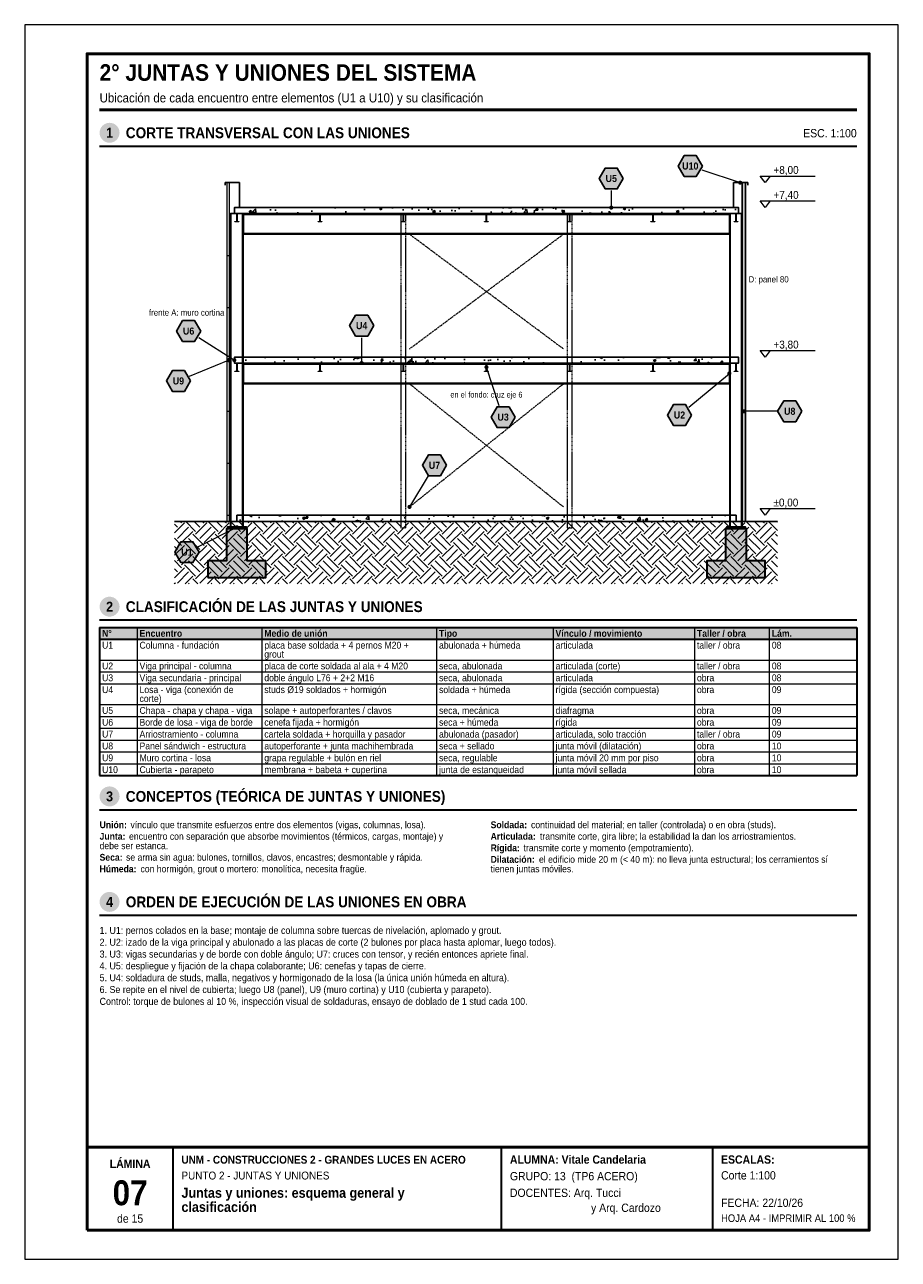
# Model space of a CAD drawing. Header units: millimetres. Extents: x 0 to 210, y 0 to 297.
import ezdxf
from ezdxf.enums import TextEntityAlignment as Align

# ---------------------------------------------------------------- set-up
doc = ezdxf.new("R2010")
doc.units = ezdxf.units.MM
doc.header["$LTSCALE"] = 0.35
doc.linetypes.add('DASHED2', pattern=[0.762, 0.635, -0.127])
for name, color, linetype in [('0-MARCO', 7, 'Continuous'), ('1-OCULTO', 8, 'DASHED2'), ('1-SECCION', 7, 'Continuous'), ('1-VISTA', 7, 'Continuous'), ('2-RAYADO', 8, 'Continuous'), ('3-COTAS', 7, 'Continuous'), ('3-REFS', 7, 'Continuous'), ('3-TABLAS', 7, 'Continuous'), ('3-TEXTOS', 7, 'Continuous'), ('3-TITULOS', 7, 'Continuous')]:
    doc.layers.add(name, color=color, linetype=linetype)
doc.styles.add('ARIAL', font='arial.ttf')
doc.styles.add('ARIAL-NEGRITA', font='arialbd.ttf')

msp = doc.modelspace()

# ---------------------------------------------------------------- hatches: boundary and pattern name
at = {"layer": '2-RAYADO', "true_color": 0xd7d7d7}
h = msp.add_hatch(color=254, dxfattribs=at)
h.dxf.hatch_style = 1
h.paths.add_polyline_path([(172.5, 177.5), (173.3, 177.5), (173.3, 259), (172.5, 259)])
at = {"layer": '2-RAYADO'}
h = msp.add_hatch(dxfattribs=at)
h.set_pattern_fill('AR-CONC', color=8, scale=0.035)
h.paths.add_polyline_path([(50.4, 251.6), (171.6, 251.6), (171.6, 253), (50.4, 253)])
at = {"layer": '2-RAYADO', "true_color": 0x3c3c3c}
h = msp.add_hatch(color=250, dxfattribs=at)
h.dxf.hatch_style = 1
h.paths.add_polyline_path([(51.45, 251.6), (51.45, 251.52), (51.04, 251.46), (51.04, 249.74), (51.45, 249.68), (51.45, 249.6), (50.55, 249.6), (50.55, 249.68), (50.96, 249.74), (50.96, 251.46), (50.55, 251.52), (50.55, 251.6)])
h = msp.add_hatch(color=250, dxfattribs=at)
h.dxf.hatch_style = 1
h.paths.add_polyline_path([(71.45, 251.6), (71.45, 251.52), (71.04, 251.46), (71.04, 249.74), (71.45, 249.68), (71.45, 249.6), (70.55, 249.6), (70.55, 249.68), (70.96, 249.74), (70.96, 251.46), (70.55, 251.52), (70.55, 251.6)])
h = msp.add_hatch(color=250, dxfattribs=at)
h.dxf.hatch_style = 1
h.paths.add_polyline_path([(91.45, 251.6), (91.45, 251.52), (91.04, 251.46), (91.04, 249.74), (91.45, 249.68), (91.45, 249.6), (90.55, 249.6), (90.55, 249.68), (90.96, 249.74), (90.96, 251.46), (90.55, 251.52), (90.55, 251.6)])
h = msp.add_hatch(color=250, dxfattribs=at)
h.dxf.hatch_style = 1
h.paths.add_polyline_path([(111.45, 251.6), (111.45, 251.52), (111.04, 251.46), (111.04, 249.74), (111.45, 249.68), (111.45, 249.6), (110.55, 249.6), (110.55, 249.68), (110.96, 249.74), (110.96, 251.46), (110.55, 251.52), (110.55, 251.6)])
h = msp.add_hatch(color=250, dxfattribs=at)
h.dxf.hatch_style = 1
h.paths.add_polyline_path([(131.45, 251.6), (131.45, 251.52), (131.04, 251.46), (131.04, 249.74), (131.45, 249.68), (131.45, 249.6), (130.55, 249.6), (130.55, 249.68), (130.96, 249.74), (130.96, 251.46), (130.55, 251.52), (130.55, 251.6)])
h = msp.add_hatch(color=250, dxfattribs=at)
h.dxf.hatch_style = 1
h.paths.add_polyline_path([(151.45, 251.6), (151.45, 251.52), (151.04, 251.46), (151.04, 249.74), (151.45, 249.68), (151.45, 249.6), (150.55, 249.6), (150.55, 249.68), (150.96, 249.74), (150.96, 251.46), (150.55, 251.52), (150.55, 251.6)])
h = msp.add_hatch(color=250, dxfattribs=at)
h.dxf.hatch_style = 1
h.paths.add_polyline_path([(171.45, 251.6), (171.45, 251.52), (171.04, 251.46), (171.04, 249.74), (171.45, 249.68), (171.45, 249.6), (170.55, 249.6), (170.55, 249.68), (170.96, 249.74), (170.96, 251.46), (170.55, 251.52), (170.55, 251.6)])
at = {"layer": '2-RAYADO'}
h = msp.add_hatch(dxfattribs=at)
h.set_pattern_fill('AR-CONC', color=8, scale=0.035)
h.paths.add_polyline_path([(50.4, 215.6), (171.6, 215.6), (171.6, 217), (50.4, 217)])
at = {"layer": '2-RAYADO', "true_color": 0x3c3c3c}
h = msp.add_hatch(color=250, dxfattribs=at)
h.dxf.hatch_style = 1
h.paths.add_polyline_path([(51.45, 215.6), (51.45, 215.52), (51.04, 215.46), (51.04, 213.74), (51.45, 213.68), (51.45, 213.6), (50.55, 213.6), (50.55, 213.68), (50.96, 213.74), (50.96, 215.46), (50.55, 215.52), (50.55, 215.6)])
h = msp.add_hatch(color=250, dxfattribs=at)
h.dxf.hatch_style = 1
h.paths.add_polyline_path([(71.45, 215.6), (71.45, 215.52), (71.04, 215.46), (71.04, 213.74), (71.45, 213.68), (71.45, 213.6), (70.55, 213.6), (70.55, 213.68), (70.96, 213.74), (70.96, 215.46), (70.55, 215.52), (70.55, 215.6)])
h = msp.add_hatch(color=250, dxfattribs=at)
h.dxf.hatch_style = 1
h.paths.add_polyline_path([(91.45, 215.6), (91.45, 215.52), (91.04, 215.46), (91.04, 213.74), (91.45, 213.68), (91.45, 213.6), (90.55, 213.6), (90.55, 213.68), (90.96, 213.74), (90.96, 215.46), (90.55, 215.52), (90.55, 215.6)])
h = msp.add_hatch(color=250, dxfattribs=at)
h.dxf.hatch_style = 1
h.paths.add_polyline_path([(111.45, 215.6), (111.45, 215.52), (111.04, 215.46), (111.04, 213.74), (111.45, 213.68), (111.45, 213.6), (110.55, 213.6), (110.55, 213.68), (110.96, 213.74), (110.96, 215.46), (110.55, 215.52), (110.55, 215.6)])
h = msp.add_hatch(color=250, dxfattribs=at)
h.dxf.hatch_style = 1
h.paths.add_polyline_path([(131.45, 215.6), (131.45, 215.52), (131.04, 215.46), (131.04, 213.74), (131.45, 213.68), (131.45, 213.6), (130.55, 213.6), (130.55, 213.68), (130.96, 213.74), (130.96, 215.46), (130.55, 215.52), (130.55, 215.6)])
h = msp.add_hatch(color=250, dxfattribs=at)
h.dxf.hatch_style = 1
h.paths.add_polyline_path([(151.45, 215.6), (151.45, 215.52), (151.04, 215.46), (151.04, 213.74), (151.45, 213.68), (151.45, 213.6), (150.55, 213.6), (150.55, 213.68), (150.96, 213.74), (150.96, 215.46), (150.55, 215.52), (150.55, 215.6)])
h = msp.add_hatch(color=250, dxfattribs=at)
h.dxf.hatch_style = 1
h.paths.add_polyline_path([(171.45, 215.6), (171.45, 215.52), (171.04, 215.46), (171.04, 213.74), (171.45, 213.68), (171.45, 213.6), (170.55, 213.6), (170.55, 213.68), (170.96, 213.74), (170.96, 215.46), (170.55, 215.52), (170.55, 215.6)])
at = {"layer": '2-RAYADO'}
h = msp.add_hatch(dxfattribs=at)
h.set_pattern_fill('AR-CONC', color=8, scale=0.035)
h.paths.add_polyline_path([(51, 177.5), (171, 177.5), (171, 179), (51, 179)])
h = msp.add_hatch(dxfattribs=at)
h.set_pattern_fill('EARTH', color=8, scale=0.6, angle=45)
h.paths.add_polyline_path([(36, 177.5), (181, 177.5), (181, 162.5), (36, 162.5)])
at = {"layer": '2-RAYADO', "true_color": 0xd7d7d7}
h = msp.add_hatch(color=254, dxfattribs=at)
h.dxf.hatch_style = 1
h.paths.add_polyline_path([(44, 164), (58, 164), (58, 168), (53.5, 168), (53.5, 175.7), (48.5, 175.7), (48.5, 168), (44, 168)])
h = msp.add_hatch(color=254, dxfattribs=at)
h.dxf.hatch_style = 1
h.paths.add_polyline_path([(164, 164), (178, 164), (178, 168), (173.5, 168), (173.5, 175.7), (168.5, 175.7), (168.5, 168), (164, 168)])
at = {"layer": '3-REFS', "true_color": 0x282828}
h = msp.add_hatch(color=250, dxfattribs=at)
h.dxf.hatch_style = 1
h.paths.add_polyline_path([(162.9, 263), (161.45, 265.51), (158.55, 265.51), (157.1, 263), (158.55, 260.49), (161.45, 260.49)])
h = msp.add_hatch(color=250, dxfattribs=at)
h.dxf.hatch_style = 1
h.paths.add_polyline_path([(143.9, 260), (142.45, 262.51), (139.55, 262.51), (138.1, 260), (139.55, 257.49), (142.45, 257.49)])
at = {"layer": '3-REFS'}
h = msp.add_hatch(color=7, dxfattribs=at)
h.dxf.hatch_style = 1
edge = h.paths.add_edge_path()
edge.add_arc((172, 259), 0.5, 0, 360)
h = msp.add_hatch(color=7, dxfattribs=at)
h.dxf.hatch_style = 1
edge = h.paths.add_edge_path()
edge.add_arc((141, 253), 0.5, 0, 360)
at = {"layer": '3-REFS', "true_color": 0x282828}
h = msp.add_hatch(color=250, dxfattribs=at)
h.dxf.hatch_style = 1
h.paths.add_polyline_path([(42.3, 223.3), (40.85, 225.81), (37.95, 225.81), (36.5, 223.3), (37.95, 220.79), (40.85, 220.79)])
h = msp.add_hatch(color=250, dxfattribs=at)
h.dxf.hatch_style = 1
h.paths.add_polyline_path([(83.9, 224.6), (82.45, 227.11), (79.55, 227.11), (78.1, 224.6), (79.55, 222.09), (82.45, 222.09)])
at = {"layer": '3-REFS'}
h = msp.add_hatch(color=7, dxfattribs=at)
h.dxf.hatch_style = 1
edge = h.paths.add_edge_path()
edge.add_arc((48.95, 216.3), 0.5, 0, 360)
h = msp.add_hatch(color=7, dxfattribs=at)
h.dxf.hatch_style = 1
edge = h.paths.add_edge_path()
edge.add_arc((50.4, 216.3), 0.5, 0, 360)
h = msp.add_hatch(color=7, dxfattribs=at)
h.dxf.hatch_style = 1
edge = h.paths.add_edge_path()
edge.add_arc((81, 215.6), 0.5, 0, 360)
h = msp.add_hatch(color=7, dxfattribs=at)
h.dxf.hatch_style = 1
edge = h.paths.add_edge_path()
edge.add_arc((111, 214.6), 0.5, 0, 360)
at = {"layer": '3-REFS', "true_color": 0x282828}
h = msp.add_hatch(color=250, dxfattribs=at)
h.dxf.hatch_style = 1
h.paths.add_polyline_path([(39.85, 211.3), (38.4, 213.81), (35.5, 213.81), (34.05, 211.3), (35.5, 208.79), (38.4, 208.79)])
at = {"layer": '3-REFS'}
h = msp.add_hatch(color=7, dxfattribs=at)
h.dxf.hatch_style = 1
edge = h.paths.add_edge_path()
edge.add_arc((169.4, 213.1), 0.5, 0, 360)
at = {"layer": '3-REFS', "true_color": 0x282828}
h = msp.add_hatch(color=250, dxfattribs=at)
h.dxf.hatch_style = 1
h.paths.add_polyline_path([(117.9, 202.6), (116.45, 205.11), (113.55, 205.11), (112.1, 202.6), (113.55, 200.09), (116.45, 200.09)])
h = msp.add_hatch(color=250, dxfattribs=at)
h.dxf.hatch_style = 1
h.paths.add_polyline_path([(160.3, 203.1), (158.85, 205.61), (155.95, 205.61), (154.5, 203.1), (155.95, 200.59), (158.85, 200.59)])
h = msp.add_hatch(color=250, dxfattribs=at)
h.dxf.hatch_style = 1
h.paths.add_polyline_path([(186.8, 204), (185.35, 206.51), (182.45, 206.51), (181, 204), (182.45, 201.49), (185.35, 201.49)])
at = {"layer": '3-REFS'}
h = msp.add_hatch(color=7, dxfattribs=at)
h.dxf.hatch_style = 1
edge = h.paths.add_edge_path()
edge.add_arc((172.9, 204), 0.5, 0, 360)
at = {"layer": '3-REFS', "true_color": 0x282828}
h = msp.add_hatch(color=250, dxfattribs=at)
h.dxf.hatch_style = 1
h.paths.add_polyline_path([(101.4, 191), (99.95, 193.51), (97.05, 193.51), (95.6, 191), (97.05, 188.49), (99.95, 188.49)])
at = {"layer": '3-REFS'}
h = msp.add_hatch(color=7, dxfattribs=at)
h.dxf.hatch_style = 1
edge = h.paths.add_edge_path()
edge.add_arc((92.5, 181), 0.5, 0, 360)
h = msp.add_hatch(color=7, dxfattribs=at)
h.dxf.hatch_style = 1
edge = h.paths.add_edge_path()
edge.add_arc((51, 176.1), 0.5, 0, 360)
at = {"layer": '3-REFS', "true_color": 0x282828}
h = msp.add_hatch(color=250, dxfattribs=at)
h.dxf.hatch_style = 1
h.paths.add_polyline_path([(41.9, 170.1), (40.45, 172.61), (37.55, 172.61), (36.1, 170.1), (37.55, 167.59), (40.45, 167.59)])
at = {"layer": '3-TABLAS', "true_color": 0xe6e6e6}
h = msp.add_hatch(color=254, dxfattribs=at)
h.dxf.hatch_style = 1
h.paths.add_polyline_path([(18, 152), (200, 152), (200, 149.15), (18, 149.15)])
at = {"layer": '3-TITULOS'}
h = msp.add_hatch(color=7, dxfattribs=at)
h.dxf.hatch_style = 1
edge = h.paths.add_edge_path()
edge.add_arc((20.4, 271), 2.4, 0, 360)
h = msp.add_hatch(color=7, dxfattribs=at)
h.dxf.hatch_style = 1
edge = h.paths.add_edge_path()
edge.add_arc((20.4, 157), 2.4, 0, 360)
h = msp.add_hatch(color=7, dxfattribs=at)
h.dxf.hatch_style = 1
edge = h.paths.add_edge_path()
edge.add_arc((20.4, 111.36), 2.4, 0, 360)
h = msp.add_hatch(color=7, dxfattribs=at)
h.dxf.hatch_style = 1
edge = h.paths.add_edge_path()
edge.add_arc((20.4, 85.98), 2.4, 0, 360)

# ---------------------------------------------------------------- linework, layer by layer
at = {"layer": '0-MARCO', "color": 9, "lineweight": 0}
msp.add_lwpolyline([(0, 0), (210, 0), (210, 297), (0, 297)], close=True, dxfattribs=at)
at = {"layer": '0-MARCO', "lineweight": 50}
msp.add_lwpolyline([(15, 7), (203, 7), (203, 290), (15, 290)], close=True, dxfattribs=at)
msp.add_lwpolyline([(15, 27), (203, 27)], dxfattribs=at)
at = {"layer": '0-MARCO', "lineweight": 35}
for points in [[(35.68, 7), (35.68, 27)], [(114.64, 7), (114.64, 27)], [(165.4, 7), (165.4, 27)]]:
    msp.add_lwpolyline(points, dxfattribs=at)
at = {"layer": '1-OCULTO', "lineweight": 9}
for points in [[(90.38, 176), (91.62, 176), (91.62, 251.6), (90.38, 251.6)], [(130.38, 176), (131.62, 176), (131.62, 251.6), (130.38, 251.6)]]:
    msp.add_lwpolyline(points, close=True, dxfattribs=at)
for points in [[(92.5, 219), (129.5, 246.6)], [(129.5, 219), (92.5, 246.6)], [(92.5, 181), (129.5, 210.6)], [(129.5, 181), (92.5, 210.6)]]:
    msp.add_lwpolyline(points, dxfattribs=at)
at = {"layer": '1-SECCION', "lineweight": 25}
for points in [[(50.4, 251.6), (171.6, 251.6), (171.6, 253), (50.4, 253)], [(50.4, 215.6), (171.6, 215.6), (171.6, 217), (50.4, 217)], [(51, 177.5), (171, 177.5), (171, 179), (51, 179)], [(48.75, 176), (53.25, 176), (53.25, 176.22), (48.75, 176.22)], [(168.75, 176), (173.25, 176), (173.25, 176.22), (168.75, 176.22)]]:
    msp.add_lwpolyline(points, close=True, dxfattribs=at)
at = {"layer": '1-SECCION', "lineweight": 13}
for points in [[(51.45, 251.6), (51.45, 251.52), (51.04, 251.46), (51.04, 249.74), (51.45, 249.68), (51.45, 249.6), (50.55, 249.6), (50.55, 249.68), (50.96, 249.74), (50.96, 251.46), (50.55, 251.52), (50.55, 251.6)], [(71.45, 251.6), (71.45, 251.52), (71.04, 251.46), (71.04, 249.74), (71.45, 249.68), (71.45, 249.6), (70.55, 249.6), (70.55, 249.68), (70.96, 249.74), (70.96, 251.46), (70.55, 251.52), (70.55, 251.6)], [(91.45, 251.6), (91.45, 251.52), (91.04, 251.46), (91.04, 249.74), (91.45, 249.68), (91.45, 249.6), (90.55, 249.6), (90.55, 249.68), (90.96, 249.74), (90.96, 251.46), (90.55, 251.52), (90.55, 251.6)], [(111.45, 251.6), (111.45, 251.52), (111.04, 251.46), (111.04, 249.74), (111.45, 249.68), (111.45, 249.6), (110.55, 249.6), (110.55, 249.68), (110.96, 249.74), (110.96, 251.46), (110.55, 251.52), (110.55, 251.6)], [(131.45, 251.6), (131.45, 251.52), (131.04, 251.46), (131.04, 249.74), (131.45, 249.68), (131.45, 249.6), (130.55, 249.6), (130.55, 249.68), (130.96, 249.74), (130.96, 251.46), (130.55, 251.52), (130.55, 251.6)], [(151.45, 251.6), (151.45, 251.52), (151.04, 251.46), (151.04, 249.74), (151.45, 249.68), (151.45, 249.6), (150.55, 249.6), (150.55, 249.68), (150.96, 249.74), (150.96, 251.46), (150.55, 251.52), (150.55, 251.6)], [(171.45, 251.6), (171.45, 251.52), (171.04, 251.46), (171.04, 249.74), (171.45, 249.68), (171.45, 249.6), (170.55, 249.6), (170.55, 249.68), (170.96, 249.74), (170.96, 251.46), (170.55, 251.52), (170.55, 251.6)], [(51.45, 215.6), (51.45, 215.52), (51.04, 215.46), (51.04, 213.74), (51.45, 213.68), (51.45, 213.6), (50.55, 213.6), (50.55, 213.68), (50.96, 213.74), (50.96, 215.46), (50.55, 215.52), (50.55, 215.6)], [(71.45, 215.6), (71.45, 215.52), (71.04, 215.46), (71.04, 213.74), (71.45, 213.68), (71.45, 213.6), (70.55, 213.6), (70.55, 213.68), (70.96, 213.74), (70.96, 215.46), (70.55, 215.52), (70.55, 215.6)], [(91.45, 215.6), (91.45, 215.52), (91.04, 215.46), (91.04, 213.74), (91.45, 213.68), (91.45, 213.6), (90.55, 213.6), (90.55, 213.68), (90.96, 213.74), (90.96, 215.46), (90.55, 215.52), (90.55, 215.6)], [(111.45, 215.6), (111.45, 215.52), (111.04, 215.46), (111.04, 213.74), (111.45, 213.68), (111.45, 213.6), (110.55, 213.6), (110.55, 213.68), (110.96, 213.74), (110.96, 215.46), (110.55, 215.52), (110.55, 215.6)], [(131.45, 215.6), (131.45, 215.52), (131.04, 215.46), (131.04, 213.74), (131.45, 213.68), (131.45, 213.6), (130.55, 213.6), (130.55, 213.68), (130.96, 213.74), (130.96, 215.46), (130.55, 215.52), (130.55, 215.6)], [(151.45, 215.6), (151.45, 215.52), (151.04, 215.46), (151.04, 213.74), (151.45, 213.68), (151.45, 213.6), (150.55, 213.6), (150.55, 213.68), (150.96, 213.74), (150.96, 215.46), (150.55, 215.52), (150.55, 215.6)], [(171.45, 215.6), (171.45, 215.52), (171.04, 215.46), (171.04, 213.74), (171.45, 213.68), (171.45, 213.6), (170.55, 213.6), (170.55, 213.68), (170.96, 213.74), (170.96, 215.46), (170.55, 215.52), (170.55, 215.6)]]:
    msp.add_lwpolyline(points, close=True, dxfattribs=at)
at = {"layer": '1-SECCION', "lineweight": 35}
for points in [[(44, 164), (58, 164), (58, 168), (53.5, 168), (53.5, 175.7), (48.5, 175.7), (48.5, 168), (44, 168)], [(164, 164), (178, 164), (178, 168), (173.5, 168), (173.5, 175.7), (168.5, 175.7), (168.5, 168), (164, 168)]]:
    msp.add_lwpolyline(points, close=True, dxfattribs=at)
at = {"layer": '1-VISTA', "lineweight": 25}
for points in [[(48.2, 258.4), (48.2, 259), (51.6, 259), (51.6, 253)], [(170.4, 253), (170.4, 259), (173.8, 259), (173.8, 258.4)], [(36, 177.5), (181, 177.5)]]:
    msp.add_lwpolyline(points, dxfattribs=at)
at = {"layer": '1-VISTA', "lineweight": 18}
for points in [[(48.7, 177.5), (48.7, 259)], [(49.2, 177.5), (49.2, 259)], [(49.66, 176.22), (49.66, 251.6)], [(52.34, 176.22), (52.34, 251.6)], [(52.6, 251.33), (169.4, 251.33)], [(169.66, 176.22), (169.66, 251.6)], [(172.34, 176.22), (172.34, 251.6)], [(52.6, 246.87), (169.4, 246.87)], [(52.6, 215.33), (169.4, 215.33)], [(52.6, 210.87), (169.4, 210.87)]]:
    msp.add_lwpolyline(points, dxfattribs=at)
at = {"layer": '1-VISTA', "lineweight": 25}
for points in [[(172.5, 177.5), (173.3, 177.5), (173.3, 259), (172.5, 259)], [(49.5, 176.22), (52.5, 176.22), (52.5, 251.6), (49.5, 251.6)], [(52.6, 246.6), (169.4, 246.6), (169.4, 251.6), (52.6, 251.6)], [(169.5, 176.22), (172.5, 176.22), (172.5, 251.6), (169.5, 251.6)], [(52.6, 210.6), (169.4, 210.6), (169.4, 215.6), (52.6, 215.6)]]:
    msp.add_lwpolyline(points, close=True, dxfattribs=at)
at = {"layer": '1-VISTA', "lineweight": 13}
for points in [[(48.7, 241.5), (49.2, 241.5)], [(48.7, 229), (49.2, 229)], [(48.7, 216.5), (49.2, 216.5)], [(48.7, 204), (49.2, 204)], [(48.7, 191.5), (49.2, 191.5)], [(48.7, 179), (49.2, 179)]]:
    msp.add_lwpolyline(points, dxfattribs=at)
at = {"layer": '3-COTAS', "lineweight": 18}
for points in [[(178, 259), (176.8, 260.6), (179.2, 260.6)], [(178, 253), (176.8, 254.6), (179.2, 254.6)], [(178, 217), (176.8, 218.6), (179.2, 218.6)], [(178, 179), (176.8, 180.6), (179.2, 180.6)]]:
    msp.add_lwpolyline(points, close=True, dxfattribs=at)
at = {"layer": '3-COTAS', "lineweight": 13}
for points in [[(176.8, 260.6), (190, 260.6)], [(176.8, 254.6), (190, 254.6)], [(176.8, 218.6), (190, 218.6)], [(176.8, 180.6), (190, 180.6)]]:
    msp.add_lwpolyline(points, dxfattribs=at)
at = {"layer": '3-REFS', "lineweight": 25}
for points in [[(162.9, 263), (161.45, 265.51), (158.55, 265.51), (157.1, 263), (158.55, 260.49), (161.45, 260.49)], [(143.9, 260), (142.45, 262.51), (139.55, 262.51), (138.1, 260), (139.55, 257.49), (142.45, 257.49)], [(42.3, 223.3), (40.85, 225.81), (37.95, 225.81), (36.5, 223.3), (37.95, 220.79), (40.85, 220.79)], [(83.9, 224.6), (82.45, 227.11), (79.55, 227.11), (78.1, 224.6), (79.55, 222.09), (82.45, 222.09)], [(39.85, 211.3), (38.4, 213.81), (35.5, 213.81), (34.05, 211.3), (35.5, 208.79), (38.4, 208.79)], [(117.9, 202.6), (116.45, 205.11), (113.55, 205.11), (112.1, 202.6), (113.55, 200.09), (116.45, 200.09)], [(160.3, 203.1), (158.85, 205.61), (155.95, 205.61), (154.5, 203.1), (155.95, 200.59), (158.85, 200.59)], [(186.8, 204), (185.35, 206.51), (182.45, 206.51), (181, 204), (182.45, 201.49), (185.35, 201.49)], [(101.4, 191), (99.95, 193.51), (97.05, 193.51), (95.6, 191), (97.05, 188.49), (99.95, 188.49)], [(41.9, 170.1), (40.45, 172.61), (37.55, 172.61), (36.1, 170.1), (37.55, 167.59), (40.45, 167.59)]]:
    msp.add_lwpolyline(points, close=True, dxfattribs=at)
at = {"layer": '3-REFS', "lineweight": 18}
for points in [[(162.75, 262.08), (172, 259)], [(141, 257.1), (141, 253)], [(41.85, 221.74), (50.4, 216.3)], [(81, 221.7), (81, 215.6)], [(39.63, 212.42), (48.95, 216.3)], [(114.08, 205.35), (111, 214.6)], [(159.63, 204.96), (169.4, 213.1)], [(181, 204), (172.9, 204)], [(97.01, 188.51), (92.5, 181)], [(41.59, 171.4), (51, 176.1)]]:
    msp.add_lwpolyline(points, dxfattribs=at)
at = {"layer": '3-TABLAS', "lineweight": 35}
for points in [[(18, 152), (200, 152)], [(18, 152), (18, 116.36)], [(200, 152), (200, 116.36)], [(18, 149.15), (200, 149.15)], [(18, 116.36), (200, 116.36)]]:
    msp.add_lwpolyline(points, dxfattribs=at)
at = {"layer": '3-TABLAS', "lineweight": 13}
for points in [[(27, 152), (27, 116.36)], [(57, 152), (57, 116.36)], [(99, 152), (99, 116.36)], [(127, 152), (127, 116.36)], [(161, 152), (161, 116.36)], [(179, 152), (179, 116.36)], [(18, 144.16), (200, 144.16)], [(18, 141.31), (200, 141.31)], [(18, 138.46), (200, 138.46)], [(18, 133.46), (200, 133.46)], [(18, 130.61), (200, 130.61)], [(18, 127.76), (200, 127.76)], [(18, 124.91), (200, 124.91)], [(18, 122.06), (200, 122.06)], [(18, 119.21), (200, 119.21)]]:
    msp.add_lwpolyline(points, dxfattribs=at)
at = {"layer": '3-TITULOS', "lineweight": 50}
msp.add_lwpolyline([(18, 276.5), (200, 276.5)], dxfattribs=at)
at = {"layer": '3-TITULOS', "lineweight": 35}
for points in [[(18, 267.8), (200, 267.8)], [(18, 153.8), (200, 153.8)], [(18, 108.16), (200, 108.16)], [(18, 82.78), (200, 82.78)]]:
    msp.add_lwpolyline(points, dxfattribs=at)

# ---------------------------------------------------------------- texts
at = {"layer": '3-COTAS', "style": 'ARIAL', "width": 0.9}
for s, p in [('+8,00', (180, 261.1)), ('+7,40', (180, 255.1)), ('+3,80', (180, 219.1)), ('±0,00', (180, 181.1))]:
    msp.add_text(s, height=1.9, dxfattribs=at).set_placement(p)
at = {"layer": '3-REFS', "color": 7, "true_color": 0xffffff, "style": 'ARIAL-NEGRITA', "width": 0.9}
for s, p in [('U10', (160, 263)), ('U5', (141, 260)), ('U6', (39.4, 223.3)), ('U4', (81, 224.6)), ('U9', (36.95, 211.3)), ('U3', (115, 202.6)), ('U2', (157.4, 203.1)), ('U8', (183.9, 204)), ('U7', (98.5, 191)), ('U1', (39, 170.1))]:
    msp.add_text(s, height=1.7, dxfattribs=at).set_placement(p, align=Align.MIDDLE_CENTER)
at = {"layer": '3-TABLAS', "width": 0.9}
for s, style, p in [('N°', 'ARIAL-NEGRITA', (18.6, 149.75)), ('Medio de unión', 'ARIAL-NEGRITA', (57.6, 149.75)), ('Tipo', 'ARIAL-NEGRITA', (99.6, 149.75)), ('Vínculo / movimiento', 'ARIAL-NEGRITA', (127.6, 149.75)), ('Taller / obra', 'ARIAL-NEGRITA', (161.6, 149.75)), ('Lám.', 'ARIAL-NEGRITA', (179.6, 149.75)), ('U1', 'ARIAL', (18.6, 146.9)), ('Columna - fundación', 'ARIAL', (27.6, 146.9)), ('Encuentro', 'ARIAL-NEGRITA', (27.6, 149.75)), ('placa base soldada + 4 pernos M20 +', 'ARIAL', (57.6, 146.9)), ('abulonada + húmeda', 'ARIAL', (99.6, 146.9)), ('articulada', 'ARIAL', (127.6, 146.9)), ('taller / obra', 'ARIAL', (161.6, 146.9)), ('08', 'ARIAL', (179.6, 146.9)), ('grout', 'ARIAL', (57.6, 144.75)), ('U2', 'ARIAL', (18.6, 141.91)), ('Viga principal - columna', 'ARIAL', (27.6, 141.91)), ('placa de corte soldada al ala + 4 M20', 'ARIAL', (57.6, 141.91)), ('seca, abulonada', 'ARIAL', (99.6, 141.91)), ('articulada (corte)', 'ARIAL', (127.6, 141.91)), ('taller / obra', 'ARIAL', (161.6, 141.91)), ('08', 'ARIAL', (179.6, 141.91)), ('U3', 'ARIAL', (18.6, 139.06)), ('Viga secundaria - principal', 'ARIAL', (27.6, 139.06)), ('doble ángulo L76 + 2+2 M16', 'ARIAL', (57.6, 139.06)), ('seca, abulonada', 'ARIAL', (99.6, 139.06)), ('articulada', 'ARIAL', (127.6, 139.06)), ('obra', 'ARIAL', (161.6, 139.06)), ('08', 'ARIAL', (179.6, 139.06)), ('U4', 'ARIAL', (18.6, 136.21)), ('Losa - viga (conexión de', 'ARIAL', (27.6, 136.21)), ('studs Ø19 soldados + hormigón', 'ARIAL', (57.6, 136.21)), ('soldada + húmeda', 'ARIAL', (99.6, 136.21)), ('rígida (sección compuesta)', 'ARIAL', (127.6, 136.21)), ('obra', 'ARIAL', (161.6, 136.21)), ('09', 'ARIAL', (179.6, 136.21)), ('corte)', 'ARIAL', (27.6, 134.06)), ('U5', 'ARIAL', (18.6, 131.21)), ('Chapa - chapa y chapa - viga', 'ARIAL', (27.6, 131.21)), ('solape + autoperforantes / clavos', 'ARIAL', (57.6, 131.21)), ('seca, mecánica', 'ARIAL', (99.6, 131.21)), ('diafragma', 'ARIAL', (127.6, 131.21)), ('obra', 'ARIAL', (161.6, 131.21)), ('09', 'ARIAL', (179.6, 131.21)), ('U6', 'ARIAL', (18.6, 128.36)), ('Borde de losa - viga de borde', 'ARIAL', (27.6, 128.36)), ('cenefa fijada + hormigón', 'ARIAL', (57.6, 128.36)), ('seca + húmeda', 'ARIAL', (99.6, 128.36)), ('rígida', 'ARIAL', (127.6, 128.36)), ('obra', 'ARIAL', (161.6, 128.36)), ('09', 'ARIAL', (179.6, 128.36)), ('U7', 'ARIAL', (18.6, 125.51)), ('Arriostramiento - columna', 'ARIAL', (27.6, 125.51)), ('cartela soldada + horquilla y pasador', 'ARIAL', (57.6, 125.51)), ('abulonada (pasador)', 'ARIAL', (99.6, 125.51)), ('articulada, solo tracción', 'ARIAL', (127.6, 125.51)), ('taller / obra', 'ARIAL', (161.6, 125.51)), ('09', 'ARIAL', (179.6, 125.51)), ('U8', 'ARIAL', (18.6, 122.66)), ('Panel sándwich - estructura', 'ARIAL', (27.6, 122.66)), ('grapa regulable + bulón en riel', 'ARIAL', (57.6, 119.81)), ('autoperforante + junta machihembrada', 'ARIAL', (57.6, 122.66)), ('seca + sellado', 'ARIAL', (99.6, 122.66)), ('junta móvil (dilatación)', 'ARIAL', (127.6, 122.66)), ('junta móvil 20 mm por piso', 'ARIAL', (127.6, 119.81)), ('obra', 'ARIAL', (161.6, 122.66)), ('10', 'ARIAL', (179.6, 122.66)), ('U9', 'ARIAL', (18.6, 119.81)), ('Muro cortina - losa', 'ARIAL', (27.6, 119.81)), ('seca, regulable', 'ARIAL', (99.6, 119.81)), ('junta móvil sellada', 'ARIAL', (127.6, 116.96)), ('obra', 'ARIAL', (161.6, 119.81)), ('10', 'ARIAL', (179.6, 119.81)), ('U10', 'ARIAL', (18.6, 116.96)), ('Cubierta - parapeto', 'ARIAL', (27.6, 116.96)), ('membrana + babeta + cupertina', 'ARIAL', (57.6, 116.96)), ('junta de estanqueidad', 'ARIAL', (99.6, 116.96)), ('obra', 'ARIAL', (161.6, 116.96)), ('10', 'ARIAL', (179.6, 116.96))]:
    msp.add_text(s, height=1.65, dxfattribs=dict(at, style=style)).set_placement(p)
at = {"layer": '3-TEXTOS', "width": 0.9}
for s, height, style, p in [('D: panel 80', 1.5, 'ARIAL', (174, 235)), ('Unión:', 1.65, 'ARIAL-NEGRITA', (18, 103.71)), ('vínculo que transmite esfuerzos entre dos elementos (vigas, columnas, losa).', 1.65, 'ARIAL', (25.43, 103.71)), ('Soldada:', 1.65, 'ARIAL-NEGRITA', (112, 103.71)), ('continuidad del material; en taller (controlada) o en obra (studs).', 1.65, 'ARIAL', (121.71, 103.71)), ('Junta:', 1.65, 'ARIAL-NEGRITA', (18, 100.93)), ('encuentro con separación que absorbe movimientos (térmicos, cargas, montaje) y', 1.65, 'ARIAL', (25.08, 100.93)), ('Articulada:', 1.65, 'ARIAL-NEGRITA', (112, 100.93)), ('transmite corte, gira libre; la estabilidad la dan los arriostramientos.', 1.65, 'ARIAL', (123.87, 100.93)), ('debe ser estanca.', 1.65, 'ARIAL', (18, 98.66)), ('Rígida:', 1.65, 'ARIAL-NEGRITA', (112, 98.16)), ('transmite corte y momento (empotramiento).', 1.65, 'ARIAL', (119.91, 98.16)), ('Seca:', 1.65, 'ARIAL-NEGRITA', (18, 95.88)), ('Húmeda:', 1.65, 'ARIAL-NEGRITA', (18, 93.1)), ('se arma sin agua: bulones, tornillos, clavos, encastres; desmontable y rápida.', 1.65, 'ARIAL', (24.36, 95.88)), ('con hormigón, grout o mortero: monolítica, necesita fragüe.', 1.65, 'ARIAL', (27.83, 93.1)), ('tienen juntas móviles.', 1.65, 'ARIAL', (112, 93.1)), ('Dilatación:', 1.65, 'ARIAL-NEGRITA', (112, 95.38)), ('el edificio mide 20 m (< 40 m): no lleva junta estructural; los cerramientos sí', 1.65, 'ARIAL', (123.63, 95.38)), ('1. U1: pernos colados en la base; montaje de columna sobre tuercas de nivelación, aplomado y grout.', 1.7, 'ARIAL', (18, 78.28)), ('2. U2: izado de la viga principal y abulonado a las placas de corte (2 bulones por placa hasta aplomar, luego todos).', 1.7, 'ARIAL', (18, 75.43)), ('3. U3: vigas secundarias y de borde con doble ángulo; U7: cruces con tensor, y recién entonces apriete final.', 1.7, 'ARIAL', (18, 72.58)), ('4. U5: despliegue y fijación de la chapa colaborante; U6: cenefas y tapas de cierre.', 1.7, 'ARIAL', (18, 69.74)), ('5. U4: soldadura de studs, malla, negativos y hormigonado de la losa (la única unión húmeda en altura).', 1.7, 'ARIAL', (18, 66.89)), ('6. Se repite en el nivel de cubierta; luego U8 (panel), U9 (muro cortina) y U10 (cubierta y parapeto).', 1.7, 'ARIAL', (18, 64.05)), ('Control: torque de bulones al 10 %, inspección visual de soldaduras, ensayo de doblado de 1 stud cada 100.', 1.7, 'ARIAL', (18, 61.2)), ('UNM - CONSTRUCCIONES 2 - GRANDES LUCES EN ACERO', 1.9, 'ARIAL-NEGRITA', (37.68, 23)), ('ALUMNA: Vitale Candelaria', 2, 'ARIAL-NEGRITA', (116.64, 23)), ('ESCALAS:', 2, 'ARIAL-NEGRITA', (167.4, 23)), ('PUNTO 2 - JUNTAS Y UNIONES', 1.9, 'ARIAL', (37.68, 19.2)), ('GRUPO: 13  (TP6 ACERO)', 2, 'ARIAL', (116.64, 19)), ('Corte 1:100', 2, 'ARIAL', (167.4, 19.2)), ('Juntas y uniones: esquema general y', 2.4, 'ARIAL-NEGRITA', (37.68, 14.8)), ('DOCENTES: Arq. Tucci', 2, 'ARIAL', (116.64, 15)), ('clasificación', 2.4, 'ARIAL-NEGRITA', (37.68, 11.4)), ('y Arq. Cardozo', 2, 'ARIAL', (136.14, 11.4)), ('FECHA: 22/10/26', 2, 'ARIAL', (167.4, 12.6)), ('HOJA A4 - IMPRIMIR AL 100 %', 1.8, 'ARIAL', (167.4, 9))]:
    msp.add_text(s, height=height, dxfattribs=dict(at, style=style)).set_placement(p)
at = {"layer": '3-TEXTOS', "style": 'ARIAL', "width": 0.9}
msp.add_text('frente A: muro cortina', height=1.5, dxfattribs=at).set_placement((48, 227), align=Align.RIGHT)
msp.add_text('en el fondo: cruz eje 6', height=1.4, dxfattribs=at).set_placement((111, 208), align=Align.MIDDLE_CENTER)
at = {"layer": '3-TITULOS', "width": 0.9}
for s, height, style, p in [('2° JUNTAS Y UNIONES DEL SISTEMA', 4, 'ARIAL-NEGRITA', (18, 283.5)), ('Ubicación de cada encuentro entre elementos (U1 a U10) y su clasificación', 2.2, 'ARIAL', (18, 278.3))]:
    msp.add_text(s, height=height, dxfattribs=dict(at, style=style)).set_placement(p)
at = {"layer": '3-TITULOS', "color": 7, "true_color": 0xffffff, "style": 'ARIAL-NEGRITA', "width": 0.9}
for s, p in [('1', (20.4, 271)), ('2', (20.4, 157)), ('3', (20.4, 111.36)), ('4', (20.4, 85.98))]:
    msp.add_text(s, height=2.4, dxfattribs=at).set_placement(p, align=Align.MIDDLE_CENTER)
at = {"layer": '3-TITULOS', "style": 'ARIAL-NEGRITA', "width": 0.9}
for s, p in [('CORTE TRANSVERSAL CON LAS UNIONES', (24.3, 271)), ('CLASIFICACIÓN DE LAS JUNTAS Y UNIONES', (24.3, 157)), ('CONCEPTOS (TEÓRICA DE JUNTAS Y UNIONES)', (24.3, 111.36)), ('ORDEN DE EJECUCIÓN DE LAS UNIONES EN OBRA', (24.3, 85.98))]:
    msp.add_text(s, height=2.6, dxfattribs=at).set_placement(p, align=Align.MIDDLE_LEFT)
at = {"layer": '3-TITULOS', "style": 'ARIAL', "width": 0.9}
msp.add_text('ESC. 1:100', height=2, dxfattribs=at).set_placement((200, 270.9), align=Align.MIDDLE_RIGHT)
at = {"layer": '3-TITULOS', "width": 0.9}
for s, height, style, p in [('LÁMINA', 2, 'ARIAL-NEGRITA', (25.34, 23)), ('07', 6, 'ARIAL-NEGRITA', (25.34, 16)), ('de 15', 2, 'ARIAL', (25.34, 9.8))]:
    msp.add_text(s, height=height, dxfattribs=dict(at, style=style)).set_placement(p, align=Align.MIDDLE_CENTER)

doc.saveas('drawing.dxf')
